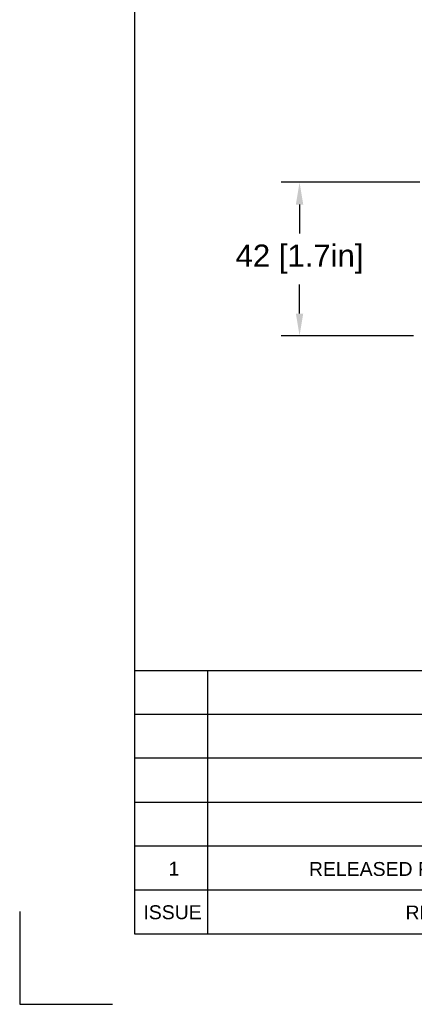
# Model space of a CAD drawing. Header units: inches. Extents: x 0 to 17, y 0 to 11.
# Tile 1 of 21: x 0 to 2.1, y 0 to 5.3. Entities that reach past the tile are written whole.
import ezdxf

# ---------------------------------------------------------------- set-up
doc = ezdxf.new("R2010")
doc.units = ezdxf.units.IN
doc.header["$LTSCALE"] = 0.75
doc.header["$MEASUREMENT"] = 0
for name, color, linetype in [('A3 ASME - Drawing Template (V1) v1_0', 7, 'Continuous'), ('Border', 7, 'Continuous'), ('Titleblock', 7, 'Continuous')]:
    doc.layers.add(name, color=color, linetype=linetype)
doc.layers.add('Annotations', color=7, linetype='Continuous', lineweight=25)
doc.layers.add('Dimensions', color=7, linetype='Continuous', lineweight=25)
doc.styles.get("Standard").update_dxf_attribs({"font": 'arial.ttf'})
doc.dimstyles.get("Standard").update_dxf_attribs({"dimtxt": 0.12, "dimasz": 0.12, "dimexe": 0.1, "dimexo": 0.05, "dimgap": 0.06, "dimtad": 0, "dimtih": 1, "dimtoh": 1, "dimlfac": 25.399986, "dimdsep": 46, "dimtxsty": 'Standard', "dimcen": 0, "dimclrd": 256, "dimclre": 256, "dimclrt": 256, "dimazin": 2, "dimtp": 0.01, "dimtm": 0.01, "dimtfac": 1, "dimtofl": 0, "dimtmove": 0, "dimatfit": 3, "dimfxl": 1, "dimtolj": 1, "dimarcsym": 1})

# ---------------------------------------------------------------- blocks, each defined once
blk = doc.blocks.new('ANSI_B_SHEET')
at = {"layer": 'Border'}
for p, q in [((0.62, 10.62), (0.62, 0.38)), ((0, 0.5), (0, 0)), ((0.62, 0.38), (16.38, 0.38)), ((0, 0), (0.5, 0))]:
    blk.add_line(p, q, dxfattribs=at)
blk = doc.blocks.new('A3 ASME - DRAWING TEMPLATE (V1) V1')
at = {"layer": 'A3 ASME - Drawing Template (V1) v1_0'}
for p, q in [((0.78894, 4.220906), (40.81934, 4.220906)), ((1.78894, 4.220906), (1.78894, 0.620906)), ((22.48894, 3.620906), (0.78894, 3.620906)), ((22.48894, 3.020906), (0.78894, 3.020906)), ((0.78894, 2.420906), (22.48894, 2.420906)), ((22.48894, 1.820906), (0.78894, 1.820906)), ((0.78894, 1.220906), (22.48894, 1.220906)), ((0.78894, 0.620906), (40.81934, 0.620906))]:
    blk.add_line(p, q, dxfattribs=at)
blk = doc.blocks.new('*D13')
at = {"layer": 'Defpoints', "color": 0, "transparency": 16777216}
for p in [(2.20869, 4.42753), (1.509325, 3.600758), (2.173257, 3.600758)]:
    blk.add_point(p, dxfattribs=at)
at = {"layer": 'Dimensions', "lineweight": -2, "transparency": 16777216}
for p, q in [((2.15869, 4.42753), (1.409325, 4.42753)), ((1.509325, 4.30753), (1.509325, 4.151047)), ((1.509325, 3.720758), (1.509325, 3.877241)), ((2.123257, 3.600758), (1.409325, 3.600758))]:
    blk.add_line(p, q, dxfattribs=at)
at = {"layer": 'Dimensions', "transparency": 16777216}
for points in [[(1.489325, 4.30753), (1.529325, 4.30753), (1.509325, 4.42753)], [(1.489325, 3.720758), (1.529325, 3.720758), (1.509325, 3.600758)]]:
    blk.add_solid(points, dxfattribs=at)
at = {"layer": 'Dimensions', "transparency": 16777216, "insert": (1.509325, 4.014144), "char_height": 0.12, "attachment_point": 5}
blk.add_mtext('\\A1;42 [1.7in]', dxfattribs=at)

msp = doc.modelspace()

# ---------------------------------------------------------------- block references
at = {"layer": 'Border'}
msp.add_blockref('ANSI_B_SHEET', (0, 0), dxfattribs=at)
at = {"layer": 'Titleblock', "xscale": 0.393701, "yscale": 0.393701, "zscale": 0.393701}
msp.add_blockref('A3 ASME - DRAWING TEMPLATE (V1) V1', (0.30939, 0.13555), dxfattribs=at)

# ---------------------------------------------------------------- texts
at = {"layer": 'Annotations', "char_height": 0.075, "attachment_point": 1}
for s, width, insert in [('\\pi0.18304;1', 0.393701, (0.62, 0.76792)), ('\\pi0.54611;RELEASED FOR PRODUCTION', 2.61811, (1.0137, 0.76636)), ('\\pi0.04734;ISSUE', 0.393701, (0.62, 0.53344)), ('\\pi1.06712;REVISION', 2.61811, (1.0137, 0.53187))]:
    msp.add_mtext_dynamic_manual_height_columns(s, width=width, gutter_width=0.6, heights=[0], dxfattribs=dict(at, insert=insert))

# ---------------------------------------------------------------- dimensions: what is measured, and where the dimension line sits
at = {"layer": 'Dimensions'}
dim = msp.add_linear_dim(base=(1.50933, 3.60076), p1=(2.20869, 4.42753), p2=(2.17326, 3.60076), angle=270, dimstyle='Standard', override={"dimlfac": 50.799973}, dxfattribs=at)
dim.commit()
dim.dimension.update_dxf_attribs({"geometry": '*D13', "text_midpoint": (1.50933, 4.01414), "dimtype": 160})

doc.saveas('drawing.dxf')
